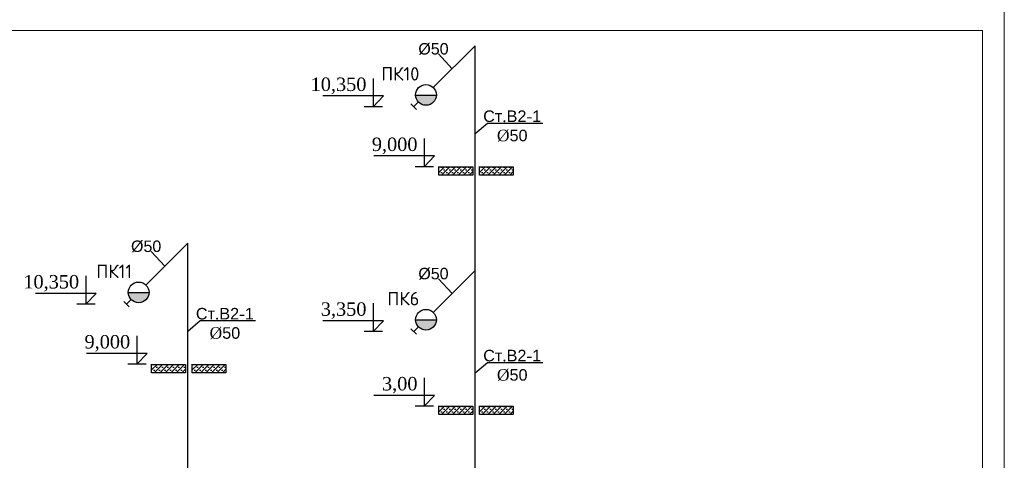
# Model space of a CAD drawing. Header units: inches. Extents: x 8001 to 766003, y -84601 to 563258.
# Tile 126 of 169: x 478872 to 501401, y 120366 to 130448. Entities that reach past the tile are written whole.
import ezdxf

# ---------------------------------------------------------------- set-up
doc = ezdxf.new("R2010")
doc.units = ezdxf.units.IN
doc.header["$MEASUREMENT"] = 0
doc.layers.add('PLAN', color=19, linetype='Continuous', lineweight=50)
doc.styles.get("Standard").update_dxf_attribs({"font": 'arial.ttf'})

msp = doc.modelspace()

# ---------------------------------------------------------------- hatches: boundary and pattern name
at = {"ltscale": 100}
h = msp.add_hatch(color=256, dxfattribs=at)
h.set_gradient(color1=(0, 0, 255), color2=(87, 87, 255), one_color=1, tint=0.67, name='INVCYLINDER')
h.paths.add_polyline_path([(488000.014, 128558.803, -0.184426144), (487931.278, 128713.31), (488404.772, 128715.798, -0.653361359)])
h = msp.add_hatch()
h.set_pattern_fill('SACNCR', color=256, scale=37.35093)
h.set_pattern_definition([(45, (603739.66, 166255.84), (-62.89142, 62.89142), []), (45, (603802.55, 166255.84), (-62.89142, 62.89142), [0, -88.9419])])
h.paths.add_polyline_path([(489236.473, 126887.96), (489236.473, 127080.05), (488464.016, 127080.05), (488464.016, 126887.96)])
h = msp.add_hatch()
h.set_pattern_fill('SACNCR', color=256, scale=37.35093)
h.set_pattern_definition([(45, (604669.44, 166255.84), (-62.89142, 62.89142), []), (45, (604732.33, 166255.84), (-62.89142, 62.89142), [0, -88.9419])])
h.paths.add_polyline_path([(490166.251, 126887.96), (490166.251, 127080.05), (489393.794, 127080.05), (489393.794, 126887.96)])
h = msp.add_hatch(color=256, dxfattribs=at)
h.set_gradient(color1=(0, 0, 255), color2=(87, 87, 255), one_color=1, tint=0.67, name='INVCYLINDER')
h.paths.add_polyline_path([(481425.698, 124040.303, -0.184426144), (481356.963, 124194.81), (481830.457, 124197.298, -0.653361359)])
h = msp.add_hatch(color=256, dxfattribs=at)
h.set_gradient(color1=(0, 0, 255), color2=(87, 87, 255), one_color=1, tint=0.67, name='INVCYLINDER')
h.paths.add_polyline_path([(488000.014, 123415.118, -0.184426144), (487931.278, 123569.625), (488404.772, 123572.112, -0.653361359)])
h = msp.add_hatch()
h.set_pattern_fill('SACNCR', color=256, scale=37.35093)
h.set_pattern_definition([(45, (597165.34, 161737.34), (-62.89142, 62.89142), []), (45, (597228.23, 161737.34), (-62.89142, 62.89142), [0, -88.9419])])
h.paths.add_polyline_path([(482662.158, 122369.46), (482662.158, 122561.55), (481889.701, 122561.55), (481889.701, 122369.46)])
h = msp.add_hatch()
h.set_pattern_fill('SACNCR', color=256, scale=37.35093)
h.set_pattern_definition([(45, (598095.12, 161737.34), (-62.89142, 62.89142), []), (45, (598158.01, 161737.34), (-62.89142, 62.89142), [0, -88.9419])])
h.paths.add_polyline_path([(483591.936, 122369.46), (483591.936, 122561.55), (482819.479, 122561.55), (482819.479, 122369.46)])
h = msp.add_hatch()
h.set_pattern_fill('SACNCR', color=256, scale=37.35093)
h.set_pattern_definition([(45, (603739.66, 160778.36), (-62.89142, 62.89142), []), (45, (603802.55, 160778.36), (-62.89142, 62.89142), [0, -88.9419])])
h.paths.add_polyline_path([(489236.473, 121410.475), (489236.473, 121602.566), (488464.016, 121602.566), (488464.016, 121410.475)])
h = msp.add_hatch()
h.set_pattern_fill('SACNCR', color=256, scale=37.35093)
h.set_pattern_definition([(45, (604669.44, 160778.36), (-62.89142, 62.89142), []), (45, (604732.33, 160778.36), (-62.89142, 62.89142), [0, -88.9419])])
h.paths.add_polyline_path([(490166.251, 121410.475), (490166.251, 121602.566), (489393.794, 121602.566), (489393.794, 121410.475)])

# ---------------------------------------------------------------- linework, layer by layer
at = {"color": 6}
for p, q in [((489292.478, 129850.575), (488335.571, 128893.668)), ((489292.478, 114044.997), (489292.478, 129850.575)), ((482718.163, 125332.076), (481761.256, 124375.168)), ((482718.163, 107470.682), (482718.163, 125332.076)), ((489292.478, 124706.89), (488335.571, 123749.983))]:
    msp.add_line(p, q, dxfattribs=at)
for p, q in [((486961.859, 129104.757), (486961.859, 128455.301)), ((487196.401, 128703.032), (485809.245, 128703.032)), ((486961.859, 128455.301), (487196.401, 128703.032)), ((487170.131, 128455.301), (486753.586, 128455.301)), ((489292.478, 127841.654), (489577.505, 128079.822)), ((489577.505, 128079.822), (490839.987, 128079.822)), ((488129.555, 127731.333), (488129.555, 127081.876)), ((488364.097, 127329.607), (486976.941, 127329.607)), ((488129.555, 127081.876), (488364.097, 127329.607)), ((488337.828, 127081.876), (487921.282, 127081.876)), ((480387.543, 124586.257), (480387.543, 123936.801)), ((480622.086, 124184.532), (479234.929, 124184.532)), ((480387.543, 123936.801), (480622.086, 124184.532)), ((480595.816, 123936.801), (480179.271, 123936.801)), ((486961.859, 123961.072), (486961.859, 123311.616)), ((482718.163, 123323.154), (483003.19, 123561.322)), ((483003.19, 123561.322), (484265.672, 123561.322)), ((487196.401, 123559.346), (485809.245, 123559.346)), ((486961.859, 123311.616), (487196.401, 123559.346)), ((487170.131, 123311.616), (486753.586, 123311.616)), ((481555.24, 123212.833), (481555.24, 122563.376)), ((481789.782, 122811.107), (480402.626, 122811.107)), ((481555.24, 122563.376), (481789.782, 122811.107)), ((481763.513, 122563.376), (481346.967, 122563.376)), ((489292.478, 122364.169), (489577.505, 122602.338)), ((489577.505, 122602.338), (490839.987, 122602.338)), ((488129.555, 122253.848), (488129.555, 121604.392)), ((488364.097, 121852.122), (486976.941, 121852.122)), ((488129.555, 121604.392), (488364.097, 121852.122)), ((488337.828, 121604.392), (487921.282, 121604.392))]:
    msp.add_line(p, q)
at = {"ltscale": 100}
for p, q in [((488404.772, 128715.798), (487931.278, 128713.31)), ((487825.065, 128520.669), (487950.372, 128394.845)), ((487994.708, 128564.305), (487887.719, 128457.757)), ((481830.457, 124197.298), (481356.963, 124194.81)), ((481250.75, 124002.17), (481376.057, 123876.345)), ((481420.393, 124045.805), (481313.404, 123939.257)), ((488404.772, 123572.112), (487931.278, 123569.625)), ((487825.065, 123376.984), (487950.372, 123251.16)), ((487994.708, 123420.62), (487887.719, 123314.072))]:
    msp.add_line(p, q, dxfattribs=at)
at = {"ltscale": 0.1}
for p, q in [((489236.473, 127080.051), (489236.473, 126887.96)), ((490166.252, 127080.051), (490166.252, 126887.96)), ((482662.158, 122561.551), (482662.158, 122369.46)), ((483591.937, 122561.551), (483591.937, 122369.46)), ((489236.473, 121602.566), (489236.473, 121410.476)), ((490166.252, 121602.566), (490166.252, 121410.476))]:
    msp.add_line(p, q, dxfattribs=at)
for points in [[(488765.312, 129323.409), (488453.727, 129663.024)], [(489236.473, 126887.96), (488464.016, 126887.96), (488464.016, 127080.051), (489236.473, 127080.051)], [(490166.252, 126887.96), (489393.795, 126887.96), (489393.795, 127080.051), (490166.252, 127080.051)], [(482190.997, 124804.91), (481879.412, 125144.524)], [(488765.312, 124179.724), (488453.727, 124519.339)], [(482662.158, 122369.46), (481889.701, 122369.46), (481889.701, 122561.551), (482662.158, 122561.551)], [(483591.937, 122369.46), (482819.479, 122369.46), (482819.479, 122561.551), (483591.937, 122561.551)], [(489236.473, 121410.476), (488464.016, 121410.476), (488464.016, 121602.566), (489236.473, 121602.566)], [(490166.252, 121410.476), (489393.795, 121410.476), (489393.795, 121602.566), (490166.252, 121602.566)]]:
    msp.add_lwpolyline(points)
at = {"ltscale": 100}
for centre in [(488167.965, 128726.062), (481593.65, 124207.563), (488167.965, 123582.377)]:
    msp.add_circle(centre, 237.03, dxfattribs=at)
at = {"layer": 'PLAN', "color": 0, "linetype": 'ByBlock', "lineweight": 0, "ltscale": 5}
for points in [[(459401.008, 130697.509), (501401.008, 130697.509), (501401.008, 100997.509), (459401.008, 100997.509)], [(461401.008, 130197.509), (500901.008, 130197.509), (500901.008, 101497.509), (461401.008, 101497.509)]]:
    msp.add_lwpolyline(points, close=True, dxfattribs=at)

# ---------------------------------------------------------------- texts
at = {"lineweight": 30, "char_height": 262.0282, "width": 453.27513, "attachment_point": 1}
for insert in [(487993.389, 129912.651), (481419.074, 125394.151), (487993.389, 124768.966)]:
    msp.add_mtext('%%C50', dxfattribs=dict(at, insert=insert))
at = {"lineweight": 30, "char_height": 307.3448, "width": 1371.21743, "attachment_point": 3, "line_spacing_factor": 0.9}
for s, insert in [('{\\fISOCPEUR|b0|i0|c204|p34;ПК10}', (488017.28, 129362.048)), ('{\\fTimes New Roman|b0|i0|c204|p18;10,350}', (486805.907, 129123.497)), ('{\\fTimes New Roman|b0|i0|c204|p18;9,000}', (487973.603, 127750.073)), ('{\\fISOCPEUR|b0|i0|c204|p34;ПК11}', (481442.965, 124843.548)), ('{\\fTimes New Roman|b0|i0|c204|p18;10,350}', (480231.592, 124604.997)), ('{\\fISOCPEUR|b0|i0|c204|p34;ПК6}', (488017.28, 124218.362)), ('{\\fTimes New Roman|b0|i0|c204|p18;3,350}', (486805.907, 123979.812)), ('{\\fTimes New Roman|b0|i0|c204|p18;9,000}', (481399.288, 123231.573)), ('{\\fTimes New Roman|b0|i0|c204|p18;3,00}', (487973.603, 122272.588))]:
    msp.add_mtext(s, dxfattribs=dict(at, insert=insert))
at = {"lineweight": -3, "ltscale": 20, "char_height": 264.67496, "width": 643.91695, "attachment_point": 2}
for insert in [(490141.363, 128371.315), (483567.047, 123852.815), (490141.363, 122893.831)]:
    msp.add_mtext('Ст{\\fTimes New Roman|b0|i0|c186|p18;.}В2{\\fTimes New Roman|b0|i0|c186|p18;-}1\\P{\\fTimes New Roman|b0|i0|c186|p18;%%C}50', dxfattribs=dict(at, insert=insert))

doc.saveas('drawing.dxf')
